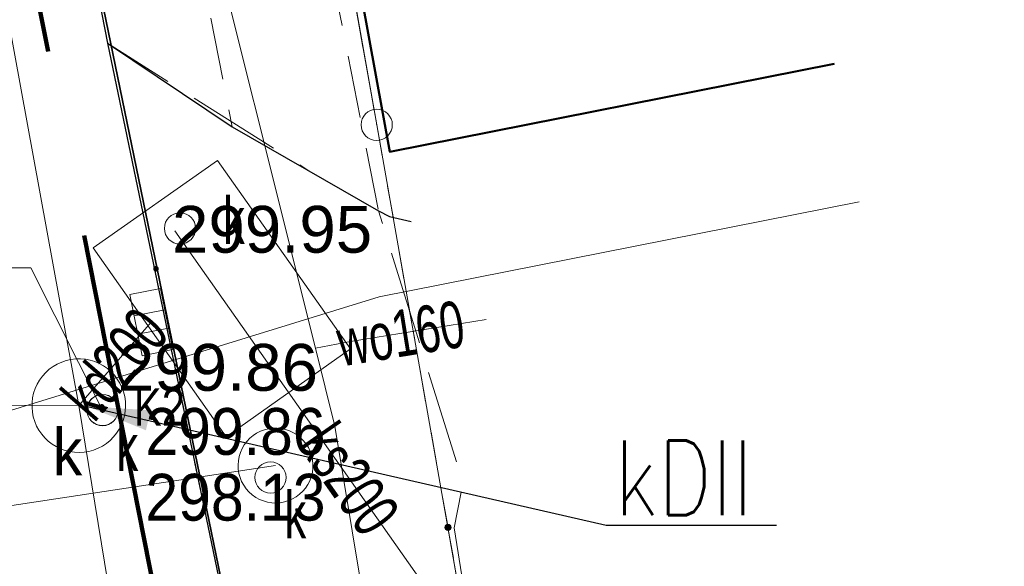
# Model space of a CAD drawing. Header units: metres. Extents: x 6567444 to 13135881, y 5574237 to 11149086.
# Tile 145 of 191: x 6567947.48 to 6567963.25, y 5574478.78 to 5574487.53. Entities that reach past the tile are written whole.
import ezdxf
from ezdxf.enums import TextEntityAlignment as Align

# ---------------------------------------------------------------- set-up
doc = ezdxf.new("R2010")
doc.units = ezdxf.units.M
doc.set_wipeout_variables(frame=1)
for name, pattern in [('2.0_1.0', [3, 2, -1]), ('Krawędzie ukryte', [170, 120, -50]), ('L_0_03', [1, 0.5, -0.5]), ('L_0_04', [1.5, 1, -0.5]), ('L_0_06', [2, 1.5, -0.5])]:
    doc.linetypes.add(name, pattern=pattern)
for name, color, linetype, lineweight in [('_TT_KAN_D_Opis_PKT_II', 7, 'Continuous', 30), ('_TT_KAN_S_Opis_PKT_Siec_II', 7, 'Continuous', 30), ('EGB_DzialkaEwidencyjna', 7, 'Continuous', 18), ('EGB_Klasouzytek', 92, 'Continuous', 18), ('EGB_KonturUzytkuGruntowego', 92, 'Continuous', 18), ('EGB_PunktGraniczny', 7, 'Continuous', 18), ('GES_InneUrzadzeniaTowarzyszace', 7, 'Continuous', 18), ('GES_InneUrzadzeniaTowarzyszace_P', 7, 'Continuous', 18), ('GES_PrzewodKanalizacyjny', 36, 'Continuous', 18), ('GES_PrzewodWodociagowy', 5, 'Continuous', 18), ('GES_UrzadzeniaSiecKanalizacyjna', 7, 'Continuous', 18), ('GES_UrzadzeniaSiecKanalizacyjna_P', 7, 'Continuous', 18), ('MP_LINIE_REGULAC', 135, 'Continuous', 40), ('OT_Komunikacja', 7, 'Continuous', 18), ('OTRS', 7, 'Continuous', 13), ('OTRS_O', 7, 'Continuous', 20), ('Z_ZAKRES', 214, 'Continuous', 90)]:
    doc.layers.add(name, color=color, linetype=linetype, lineweight=lineweight)
doc.layers.add('FORMA - Arch 01 - PZT-3 Zagospodarowanie', color=7, linetype='Continuous')
doc.layers.add('PPUZO', color=230, linetype='Continuous', lineweight=13, plot=False)
doc.layers.add('PPUZP', color=230, linetype='Continuous', lineweight=13, plot=False)
for name, color, linetype, lineweight, true_color in [('SUK', 7, 'Continuous', 20, 0x803300), ('SUK_O', 7, 'Continuous', 20, 0x803300), ('SUPS', 7, 'Continuous', 18, 0x000000), ('SUPS_O', 7, 'Continuous', 0, 0x000000)]:
    doc.layers.add(name, color=color, linetype=linetype, lineweight=lineweight, true_color=true_color)
doc.styles.add('BDOT', font='arial.ttf', dxfattribs={"width": 0.9})
doc.styles.add('GESUT', font='arial.ttf', dxfattribs={"width": 0.9})
doc.styles.add('OPIS_PIK', font='arial.ttf', dxfattribs={"width": 0.8, "height": 1.2})
doc.styles.add('ROMANS', font='romans.shx', dxfattribs={"width": 0.9})
doc.styles.get("Standard").update_dxf_attribs({"font": 'arial.ttf'})
doc.linetypes.add('MPSTO', pattern='A,5,[38,msgB.shx,S=0.1,R=180,X=0,Y=0],5', length=10)
doc.dimstyles.new('ISO-25', dxfattribs={"dimtxt": 2.5, "dimasz": 2.5, "dimexe": 1.25, "dimexo": 0.625, "dimtad": 1, "dimtxsty": 'Standard', "dimcen": 2.5, "dimadec": 0, "dimazin": 0, "dimtfac": 1, "dimtmove": 0, "dimatfit": 3, "dimfxl": 1, "dimarcsym": 0})

# ---------------------------------------------------------------- blocks, each defined once
blk = doc.blocks.new('L_0_02_1')
at = {"color": 0}
blk.add_point((0, 0), dxfattribs=at)
blk = doc.blocks.new('L_0_02_2')
at = {"color": 0}
blk.add_point((0, 0), dxfattribs=at)
blk = doc.blocks.new('EGPG_S')
at = {"color": 0, "linetype": 'Continuous', "lineweight": 18}
blk.add_circle((0, 0), 0.5, dxfattribs=at)
blk = doc.blocks.new('EGPG_N')
at = {"linetype": 'Continuous', "lineweight": 13}
blk.add_hatch(color=0, dxfattribs=at).paths.add_polyline_path([(0, -0.1, 1), (0, 0.1, 1)])
at = {"color": 0, "linetype": 'Continuous', "lineweight": 13}
blk.add_circle((0, 0), 0.1, dxfattribs=at)
blk = doc.blocks.new('other_SUPW_O')
at = {"color": 0, "linetype": 'Continuous', "lineweight": 18}
blk.add_circle((0, 0), 0.5, dxfattribs=at)
blk = doc.blocks.new('other_SUKK')
at = {"color": 0, "linetype": 'Continuous', "lineweight": 18, "flags": 128}
blk.add_lwpolyline([(1, 0.5), (1, -0.5), (-1, -0.5), (-1, 0.5), (1, 0.5)], close=True, dxfattribs=at)
for points in [[(-0.3, 0.5), (-0.3, -0.5)], [(0.3, 0.5), (0.3, -0.5)]]:
    blk.add_lwpolyline(points, dxfattribs=at)
blk = doc.blocks.new('OTRS')
at = {"layer": 'OTRS', "color": 0, "lineweight": -3, "const_width": 0.09}
blk.add_lwpolyline([(-0.045, 0, 1), (0.045, 0, 1)], format="xyb", close=True, dxfattribs=at)
at = {"layer": 'OTRS_O', "color": 0, "style": 'BDOT'}
blk.add_attdef('RZEDNA', (0.514, 0.515), '', height=1.5, dxfattribs=at)
blk = doc.blocks.new('_MDCP')
at = {"layer": 'EGB_DzialkaEwidencyjna', "linetype": 'CONTINUOUS', "lineweight": 18}
for p, q in [((6567870.09, 5574563.29), (6567937.22, 5574576.21)), ((6567937.22, 5574576.21), (6567953.2, 5574485.85)), ((6567921.55, 5574569.11), (6567849.51, 5574552.26)), ((6567946.41, 5574443.1), (6567921.55, 5574569.11)), ((6567848.19, 5574557.83), (6567870.09, 5574563.29)), ((6567849.51, 5574552.26), (6567848.19, 5574557.83)), ((6567953.2, 5574485.85), (6567954.34, 5574479.4)), ((6567954.34, 5574479.4), (6567964.63, 5574421.22)), ((6567945.87, 5574426.93), (6567946.41, 5574443.1)), ((6567941.78, 5574411.28), (6567945.87, 5574426.93)), ((6567964.63, 5574421.22), (6567961.98, 5574385.01)), ((6567926.87, 5574389.48), (6567941.78, 5574411.28)), ((6567903.73, 5574376.76), (6567926.87, 5574389.48)), ((6567961.98, 5574385.01), (6567940.38, 5574379.35)), ((6567940.38, 5574379.35), (6567927.03, 5574350.99)), ((6567864.17, 5574367.81), (6567903.73, 5574376.76)), ((6567869.98, 5574345.11), (6567864.17, 5574367.81)), ((6567921.32, 5574359.06), (6567869.98, 5574345.11)), ((6567923.464, 5574348.631), (6567921.32, 5574359.06)), ((6567927.03, 5574350.99), (6567923.464, 5574348.631))]:
    blk.add_line(p, q, dxfattribs=at)
at = {"layer": 'EGB_Klasouzytek', "lineweight": 18}
blk.add_lwpolyline([(6567937.22, 5574576.21), (6567953.2, 5574485.85), (6567954.34, 5574479.4), (6567964.63, 5574421.22), (6567961.98, 5574385.01), (6567940.38, 5574379.35), (6567928.595, 5574354.314)], dxfattribs=at)
at = {"layer": 'EGB_KonturUzytkuGruntowego', "linetype": 'L_0_03', "lineweight": 18}
for points in [[(6567922.989, 5574350.942), (6567921.32, 5574359.06), (6567869.98, 5574345.11), (6567864.17, 5574367.81), (6567903.73, 5574376.76), (6567926.87, 5574389.48), (6567941.78, 5574411.28), (6567945.87, 5574426.93), (6567946.41, 5574443.1), (6567921.55, 5574569.11), (6567849.51, 5574552.26), (6567848.19, 5574557.83), (6567870.09, 5574563.29), (6567937.22, 5574576.21), (6567953.2, 5574485.85)], [(6567953.2, 5574485.85), (6567954.34, 5574479.4), (6567964.63, 5574421.22), (6567961.98, 5574385.01), (6567940.38, 5574379.35), (6567928.595, 5574354.314)]]:
    blk.add_lwpolyline(points, dxfattribs=at)
at = {"layer": 'EGB_PunktGraniczny'}
for p in [(6567953.2, 5574485.85), (6567954.34, 5574479.4)]:
    blk.add_point(p, dxfattribs=at)
at = {"layer": 'GES_InneUrzadzeniaTowarzyszace', "color": 36, "linetype": 'Continuous', "lineweight": 18, "flags": 128}
for points in [[(6567948.362, 5574480.603), (6567948.286, 5574480.614), (6567948.211, 5574480.633), (6567948.138, 5574480.659), (6567948.069, 5574480.693), (6567948.003, 5574480.734), (6567947.942, 5574480.781), (6567947.886, 5574480.834), (6567947.836, 5574480.892), (6567947.792, 5574480.956), (6567947.755, 5574481.024), (6567947.725, 5574481.095), (6567947.702, 5574481.169), (6567947.688, 5574481.244), (6567947.681, 5574481.321), (6567947.682, 5574481.399), (6567947.691, 5574481.475), (6567947.707, 5574481.551), (6567947.732, 5574481.624), (6567947.764, 5574481.694), (6567947.802, 5574481.761), (6567947.848, 5574481.823), (6567947.9, 5574481.881), (6567947.957, 5574481.932), (6567948.019, 5574481.978), (6567948.086, 5574482.017), (6567948.156, 5574482.049), (6567948.23, 5574482.073), (6567948.305, 5574482.09), (6567948.382, 5574482.099), (6567948.459, 5574482.1), (6567948.536, 5574482.093), (6567948.612, 5574482.078), (6567948.686, 5574482.055), (6567948.757, 5574482.025), (6567948.824, 5574481.988), (6567948.888, 5574481.944), (6567948.947, 5574481.894), (6567949, 5574481.838), (6567949.047, 5574481.777), (6567949.087, 5574481.711), (6567949.121, 5574481.642), (6567949.147, 5574481.569), (6567949.166, 5574481.494), (6567949.177, 5574481.418), (6567949.18, 5574481.341), (6567949.175, 5574481.264), (6567949.162, 5574481.187), (6567949.141, 5574481.113), (6567949.113, 5574481.041), (6567949.078, 5574480.972), (6567949.036, 5574480.908), (6567948.987, 5574480.848), (6567948.932, 5574480.793), (6567948.872, 5574480.745), (6567948.808, 5574480.702), (6567948.739, 5574480.667), (6567948.667, 5574480.639), (6567948.593, 5574480.618), (6567948.517, 5574480.605), (6567948.44, 5574480.6)], [(6567951.519, 5574479.793), (6567951.452, 5574479.804), (6567951.386, 5574479.823), (6567951.322, 5574479.849), (6567951.262, 5574479.881), (6567951.206, 5574479.921), (6567951.155, 5574479.967), (6567951.11, 5574480.018), (6567951.07, 5574480.074), (6567951.037, 5574480.134), (6567951.012, 5574480.198), (6567950.994, 5574480.264), (6567950.983, 5574480.331), (6567950.98, 5574480.4), (6567950.985, 5574480.468), (6567950.998, 5574480.535), (6567951.018, 5574480.601), (6567951.046, 5574480.663), (6567951.08, 5574480.723), (6567951.122, 5574480.777), (6567951.169, 5574480.827), (6567951.221, 5574480.871), (6567951.278, 5574480.909), (6567951.339, 5574480.94), (6567951.404, 5574480.964), (6567951.47, 5574480.98), (6567951.538, 5574480.989), (6567951.607, 5574480.99), (6567951.675, 5574480.983), (6567951.742, 5574480.968), (6567951.806, 5574480.946), (6567951.868, 5574480.916), (6567951.926, 5574480.88), (6567951.98, 5574480.837), (6567952.028, 5574480.789), (6567952.071, 5574480.735), (6567952.107, 5574480.677), (6567952.136, 5574480.615), (6567952.158, 5574480.55), (6567952.173, 5574480.483), (6567952.179, 5574480.415), (6567952.178, 5574480.347), (6567952.17, 5574480.279), (6567952.153, 5574480.212), (6567952.129, 5574480.148), (6567952.098, 5574480.087), (6567952.06, 5574480.03), (6567952.016, 5574479.978), (6567951.966, 5574479.931), (6567951.911, 5574479.89), (6567951.852, 5574479.855), (6567951.789, 5574479.828), (6567951.723, 5574479.808), (6567951.656, 5574479.795), (6567951.588, 5574479.79)]]:
    blk.add_lwpolyline(points, close=True, dxfattribs=at)
at = {"layer": 'GES_PrzewodKanalizacyjny', "color": 36, "linetype": 'Continuous', "lineweight": 18, "flags": 128}
for points in [[(6567948.43, 5574481.35), (6567944.81, 5574501.15)], [(6567955.56, 5574476.2), (6567949.97, 5574484.15)], [(6567948.43, 5574481.35), (6567949.59, 5574482.69)], [(6567948.43, 5574481.35), (6567943.16, 5574481.36)], [(6567950.39, 5574469.39), (6567948.43, 5574481.35)], [(6567941.55, 5574478.87), (6567951.58, 5574480.39)]]:
    blk.add_lwpolyline(points, dxfattribs=at)
at = {"layer": 'GES_PrzewodKanalizacyjny', "color": 36, "linetype": 'Continuous', "lineweight": 18}
blk.add_lwpolyline([(6567905.614, 5574471.424), (6567906.868, 5574471.745), (6567908.127, 5574472.016), (6567908.166, 5574472.009), (6567917.636, 5574473.284), (6567943.225, 5574480.006), (6567953.238, 5574483.096), (6567960.926, 5574484.615)], dxfattribs=at)
at = {"layer": 'GES_PrzewodWodociagowy', "color": 5, "linetype": 'Continuous', "lineweight": 18, "flags": 128}
for points in [[(6567864.76, 5574364.5), (6567865.26, 5574364.62), (6567879.87, 5574368.83), (6567891.58, 5574371.22), (6567903.6, 5574374.16), (6567920.8, 5574381.71), (6567923.69, 5574383.53), (6567926.2, 5574385.12), (6567936.27, 5574396.34), (6567944.17, 5574409.92), (6567946.48, 5574417.99), (6567947.71, 5574422.27), (6567948.92, 5574431.23), (6567949.41, 5574434.92), (6567949.29, 5574441.41), (6567946.5, 5574458.89), (6567955.88, 5574460.77), (6567952.53, 5574481.02), (6567952.22, 5574482.27), (6567948.28, 5574498.02), (6567947.93, 5574497.92), (6567937.17, 5574495.79)], [(6567864.76, 5574364.5), (6567865.26, 5574364.62), (6567879.87, 5574368.83), (6567891.58, 5574371.22), (6567903.6, 5574374.16), (6567920.8, 5574381.71), (6567923.69, 5574383.53), (6567926.2, 5574385.12), (6567936.27, 5574396.34), (6567944.17, 5574409.92), (6567946.48, 5574417.99), (6567947.71, 5574422.27), (6567948.92, 5574431.23), (6567949.41, 5574434.92), (6567949.29, 5574441.41), (6567946.5, 5574458.89), (6567955.88, 5574460.77), (6567952.53, 5574481.02), (6567952.22, 5574482.27), (6567948.28, 5574498.02), (6567947.93, 5574497.92), (6567937.17, 5574495.79)], [(6567954.95, 5574482.73), (6567952.78, 5574482.38), (6567952.22, 5574482.27)]]:
    blk.add_lwpolyline(points, dxfattribs=at)
at = {"layer": 'GES_UrzadzeniaSiecKanalizacyjna', "color": 36, "linetype": 'Continuous', "lineweight": 18, "flags": 128}
blk.add_lwpolyline([(6567950.65, 5574485.28), (6567952.78, 5574482.26), (6567950.79, 5574480.85), (6567948.66, 5574483.88)], close=True, dxfattribs=at)
at = {"layer": 'MP_LINIE_REGULAC', "linetype": 'MPSTO', "flags": 128}
blk.add_lwpolyline([(6567944.102, 5574577.555), (6567936.85, 5574576.14), (6567953.408, 5574485.415), (6567960.526, 5574486.824)], dxfattribs=at)
at = {"layer": 'MP_LINIE_REGULAC', "linetype": 'Continuous'}
blk.add_lwpolyline([(6567960.526, 5574486.824), (6567953.408, 5574485.415), (6567936.85, 5574576.14)], dxfattribs=at)
at = {"layer": 'OT_Komunikacja', "color": 7, "linetype": 'Continuous', "lineweight": 25, "flags": 128}
for points in [[(6567936.068, 5574579.252), (6567935.057, 5574577.956), (6567934.068, 5574576.226), (6567933.236, 5574573.791), (6567932.764, 5574571.191), (6567932.756, 5574569.563), (6567933.063, 5574567.551), (6567933.71, 5574564.114), (6567934.815, 5574558.216), (6567936.358, 5574550.643), (6567938.407, 5574540.21), (6567942.057, 5574521.84), (6567943.316, 5574515.523), (6567944.512, 5574509.474), (6567945.446, 5574504.726), (6567945.949, 5574502.072), (6567947.25, 5574495.506), (6567948.058, 5574491.426), (6567948.891, 5574487.158), (6567952.865, 5574468.02), (6567953.982, 5574463.046)], [(6567948.891, 5574487.158), (6567950.887, 5574485.819), (6567953.228, 5574484.471), (6567953.405, 5574484.378), (6567953.75, 5574484.3)]]:
    blk.add_lwpolyline(points, dxfattribs=at)
at = {"layer": 'OT_Komunikacja', "color": 7, "linetype": 'L_0_04', "lineweight": 18, "flags": 128}
blk.add_lwpolyline([(6567932.764, 5574571.191), (6567933.236, 5574573.791), (6567934.068, 5574576.226), (6567935.057, 5574577.956), (6567936.068, 5574579.252), (6567937.41, 5574577.176), (6567937.165, 5574576.599), (6567935.94, 5574574.207), (6567937.598, 5574565.706), (6567949.198, 5574505.377), (6567949.626, 5574503.011), (6567950.592, 5574497.882), (6567953.228, 5574484.471), (6567950.887, 5574485.819), (6567934.801, 5574567.894), (6567933.063, 5574567.551), (6567932.756, 5574569.563)], close=True, dxfattribs=at)
at = {"layer": 'OT_Komunikacja', "color": 7, "linetype": 'L_0_06', "lineweight": 18, "flags": 128}
blk.add_lwpolyline([(6567952.112, 5574485.114), (6567953.228, 5574484.471), (6567954.58, 5574480.11), (6567954.44, 5574479.39), (6567955.47, 5574473.02), (6567954.979, 5574472.711), (6567954.406, 5574471.956), (6567953.7, 5574470.618), (6567953.39, 5574469.755), (6567952.865, 5574468.02), (6567950.819, 5574477.872), (6567948.891, 5574487.158)], close=True, dxfattribs=at)
at = {"layer": 'Z_ZAKRES', "linetype": '2.0_1.0', "lineweight": 140, "ltscale": 3}
blk.add_lwpolyline([(6567820.407, 5574555.719), (6567847.232, 5574561.997), (6567929.356, 5574581.206), (6567956.443, 5574443.911), (6567955.827, 5574425.481), (6567951.015, 5574407.07), (6567933.777, 5574381.866), (6567907.312, 5574367.318), (6567855.739, 5574355.65), (6567852.582, 5574378.747), (6567848.105, 5574411.572), (6567841.693, 5574438.994), (6567818.946, 5574517.253)], close=True, dxfattribs=at)
at = {"layer": 'EGB_DzialkaEwidencyjna', "linetype": 'Continuous', "xscale": 0.5, "yscale": 0.5, "zscale": 0.5}
for name, p, rotation in [('L_0_02_1', (6567953.2, 5574485.85), 280.02), ('L_0_02_2', (6567953.2, 5574485.85), 100.03), ('L_0_02_2', (6567954.34, 5574479.4), 100.02), ('L_0_02_1', (6567954.34, 5574479.4), 280.0299999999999)]:
    blk.add_blockref(name, p, dxfattribs=dict(at, rotation=rotation))
at = {"layer": 'EGB_PunktGraniczny', "linetype": 'Continuous', "xscale": 0.5, "yscale": 0.5, "zscale": 0.5}
for name, p in [('EGPG_S', (6567953.2, 5574485.85)), ('EGPG_N', (6567954.34, 5574479.4))]:
    blk.add_blockref(name, p, dxfattribs=at)
at = {"layer": 'GES_InneUrzadzeniaTowarzyszace_P', "linetype": 'Continuous', "xscale": 0.5, "yscale": 0.5, "zscale": 0.5}
for p in [(6567950.05, 5574484.19), (6567948.81, 5574481.28), (6567951.5, 5574480.2)]:
    blk.add_blockref('other_SUPW_O', p, dxfattribs=at)
at = {"layer": 'GES_UrzadzeniaSiecKanalizacyjna_P', "color": 36, "linetype": 'Continuous', "xscale": 0.5, "yscale": 0.5, "zscale": 0.5, "rotation": 281.3800816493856}
blk.add_blockref('other_SUKK', (6567949.59, 5574482.69), dxfattribs=at)
at = {"layer": 'OTRS', "xscale": 0.5, "yscale": 0.5, "zscale": 0.5}
for p, values in [((6567949.666, 5574483.543, 299.946), {'RZEDNA': '299.95'}), ((6567948.798, 5574481.331, 299.861), {'RZEDNA': '299.86'})]:
    blk.add_blockref('OTRS', p, dxfattribs=at).add_auto_attribs(values)
at = {"layer": 'GES_InneUrzadzeniaTowarzyszace_P', "color": 7, "lineweight": 15, "width": 0.66}
for p in [(6567949.035, 5574481.055), (6567951.725, 5574479.975)]:
    blk.add_text('k', height=0.75, dxfattribs=at).set_placement(p, align=Align.TOP_LEFT)
at = {"layer": 'GES_PrzewodKanalizacyjny', "color": 36, "lineweight": 15, "width": 0.66}
for s, rotation, p in [('kd200', -310.9, (6567949.01, 5574482.02)), ('ks200', -54.9, (6567952.765, 5574480.175))]:
    blk.add_text(s, height=0.75, rotation=rotation, dxfattribs=at).set_placement(p, align=Align.MIDDLE_CENTER)
at = {"layer": 'GES_PrzewodWodociagowy', "color": 5, "lineweight": 15, "width": 0.66}
blk.add_text('wo160', height=0.75, rotation=-350.8, dxfattribs=at).set_placement((6567953.583, 5574482.51), align=Align.MIDDLE_CENTER)
at = {"layer": 'GES_UrzadzeniaSiecKanalizacyjna', "color": 36, "lineweight": 15, "width": 0.66}
blk.add_text('k', height=0.75, rotation=-360, dxfattribs=at).set_placement((6567950.915, 5574484.315), align=Align.MIDDLE_CENTER)
blk = doc.blocks.new('PR1183 Chorzów Metalowców V09_TT')
at = {"layer": 'FORMA - Arch 01 - PZT-3 Zagospodarowanie', "color": 7, "linetype": 'Krawędzie ukryte', "lineweight": 35}
blk.add_line((6567952.874, 5574466.806), (6567947.998, 5574490.477), dxfattribs=at)
blk = doc.blocks.new('PIK_UZ')
at = {"layer": 'PPUZP'}
blk.add_point((0, 0), dxfattribs=at)
at = {"layer": 'PPUZO', "color": 0, "style": 'OPIS_PIK', "width": 0.8}
blk.add_attdef('NR_PKT', (1, -0.5), '', height=1.2, dxfattribs=at)
at = {"layer": 'PPUZO', "oblique": 15, "width": 0.8, "flags": 1}
blk.add_attdef('KOD', (1, -1.3), '', height=0.5, dxfattribs=at)
blk = doc.blocks.new('SUKS')
at = {"layer": 'SUK', "color": 0, "lineweight": 18}
blk.add_circle((0, 0), 0.5, dxfattribs=at)
blk = doc.blocks.new('SUPS_a')
at = {"layer": 'SUPS', "color": 0, "const_width": 0.09, "flags": 128}
blk.add_lwpolyline([(-0.045, 0, 1), (0.045, 0, 1)], format="xyb", close=True, dxfattribs=at)
at = {"layer": 'SUPS_O', "color": 0, "style": 'GESUT', "width": 0.9}
blk.add_attdef('RZG', text='', height=1.5, dxfattribs=at).set_placement((1.372, -0.684), align=Align.MIDDLE_LEFT)
blk.add_attdef('RZD', text='', height=1.5, dxfattribs=at).set_placement((1.371, -2.042), align=Align.TOP_LEFT)
blk = doc.blocks.new('GE.I.6640.1.468.2024_MDCP_dodatkowe pomiary_12.03.2026')
at = {"layer": 'EGB_DzialkaEwidencyjna', "linetype": 'CONTINUOUS', "lineweight": 18}
for p, q in [((6567870.09, 5574563.29), (6567937.22, 5574576.21)), ((6567937.22, 5574576.21), (6567953.2, 5574485.85)), ((6567921.55, 5574569.11), (6567849.51, 5574552.26)), ((6567946.41, 5574443.1), (6567921.55, 5574569.11)), ((6567848.19, 5574557.83), (6567870.09, 5574563.29)), ((6567849.51, 5574552.26), (6567848.19, 5574557.83)), ((6567953.2, 5574485.85), (6567954.34, 5574479.4)), ((6567954.34, 5574479.4), (6567964.63, 5574421.22)), ((6567945.87, 5574426.93), (6567946.41, 5574443.1)), ((6567941.78, 5574411.28), (6567945.87, 5574426.93)), ((6567964.63, 5574421.22), (6567961.98, 5574385.01)), ((6567926.87, 5574389.48), (6567941.78, 5574411.28)), ((6567903.73, 5574376.76), (6567926.87, 5574389.48)), ((6567961.98, 5574385.01), (6567940.38, 5574379.35)), ((6567940.38, 5574379.35), (6567927.03, 5574350.99)), ((6567864.17, 5574367.81), (6567903.73, 5574376.76)), ((6567869.98, 5574345.11), (6567864.17, 5574367.81)), ((6567921.32, 5574359.06), (6567869.98, 5574345.11)), ((6567923.464, 5574348.631), (6567921.32, 5574359.06)), ((6567927.03, 5574350.99), (6567923.464, 5574348.631))]:
    blk.add_line(p, q, dxfattribs=at)
at = {"layer": 'EGB_Klasouzytek', "lineweight": 18}
blk.add_lwpolyline([(6567937.22, 5574576.21), (6567953.2, 5574485.85), (6567954.34, 5574479.4), (6567964.63, 5574421.22), (6567961.98, 5574385.01), (6567940.38, 5574379.35), (6567928.595, 5574354.314)], dxfattribs=at)
at = {"layer": 'EGB_KonturUzytkuGruntowego', "linetype": 'L_0_03', "lineweight": 18}
for points in [[(6567922.989, 5574350.942), (6567921.32, 5574359.06), (6567869.98, 5574345.11), (6567864.17, 5574367.81), (6567903.73, 5574376.76), (6567926.87, 5574389.48), (6567941.78, 5574411.28), (6567945.87, 5574426.93), (6567946.41, 5574443.1), (6567921.55, 5574569.11), (6567849.51, 5574552.26), (6567848.19, 5574557.83), (6567870.09, 5574563.29), (6567937.22, 5574576.21), (6567953.2, 5574485.85)], [(6567953.2, 5574485.85), (6567954.34, 5574479.4), (6567964.63, 5574421.22), (6567961.98, 5574385.01), (6567940.38, 5574379.35), (6567928.595, 5574354.314)]]:
    blk.add_lwpolyline(points, dxfattribs=at)
at = {"layer": 'EGB_PunktGraniczny'}
for p in [(6567953.2, 5574485.85), (6567954.34, 5574479.4)]:
    blk.add_point(p, dxfattribs=at)
at = {"layer": 'GES_InneUrzadzeniaTowarzyszace', "color": 36, "linetype": 'Continuous', "lineweight": 18, "flags": 128}
for points in [[(6567948.362, 5574480.603), (6567948.286, 5574480.614), (6567948.211, 5574480.633), (6567948.138, 5574480.659), (6567948.069, 5574480.693), (6567948.003, 5574480.734), (6567947.942, 5574480.781), (6567947.886, 5574480.834), (6567947.836, 5574480.892), (6567947.792, 5574480.956), (6567947.755, 5574481.024), (6567947.725, 5574481.095), (6567947.702, 5574481.169), (6567947.688, 5574481.244), (6567947.681, 5574481.321), (6567947.682, 5574481.399), (6567947.691, 5574481.475), (6567947.707, 5574481.551), (6567947.732, 5574481.624), (6567947.764, 5574481.694), (6567947.802, 5574481.761), (6567947.848, 5574481.823), (6567947.9, 5574481.881), (6567947.957, 5574481.932), (6567948.019, 5574481.978), (6567948.086, 5574482.017), (6567948.156, 5574482.049), (6567948.23, 5574482.073), (6567948.305, 5574482.09), (6567948.382, 5574482.099), (6567948.459, 5574482.1), (6567948.536, 5574482.093), (6567948.612, 5574482.078), (6567948.686, 5574482.055), (6567948.757, 5574482.025), (6567948.824, 5574481.988), (6567948.888, 5574481.944), (6567948.947, 5574481.894), (6567949, 5574481.838), (6567949.047, 5574481.777), (6567949.087, 5574481.711), (6567949.121, 5574481.642), (6567949.147, 5574481.569), (6567949.166, 5574481.494), (6567949.177, 5574481.418), (6567949.18, 5574481.341), (6567949.175, 5574481.264), (6567949.162, 5574481.187), (6567949.141, 5574481.113), (6567949.113, 5574481.041), (6567949.078, 5574480.972), (6567949.036, 5574480.908), (6567948.987, 5574480.848), (6567948.932, 5574480.793), (6567948.872, 5574480.745), (6567948.808, 5574480.702), (6567948.739, 5574480.667), (6567948.667, 5574480.639), (6567948.593, 5574480.618), (6567948.517, 5574480.605), (6567948.44, 5574480.6)], [(6567951.519, 5574479.793), (6567951.452, 5574479.804), (6567951.386, 5574479.823), (6567951.322, 5574479.849), (6567951.262, 5574479.881), (6567951.206, 5574479.921), (6567951.155, 5574479.967), (6567951.11, 5574480.018), (6567951.07, 5574480.074), (6567951.037, 5574480.134), (6567951.012, 5574480.198), (6567950.994, 5574480.264), (6567950.983, 5574480.331), (6567950.98, 5574480.4), (6567950.985, 5574480.468), (6567950.998, 5574480.535), (6567951.018, 5574480.601), (6567951.046, 5574480.663), (6567951.08, 5574480.723), (6567951.122, 5574480.777), (6567951.169, 5574480.827), (6567951.221, 5574480.871), (6567951.278, 5574480.909), (6567951.339, 5574480.94), (6567951.404, 5574480.964), (6567951.47, 5574480.98), (6567951.538, 5574480.989), (6567951.607, 5574480.99), (6567951.675, 5574480.983), (6567951.742, 5574480.968), (6567951.806, 5574480.946), (6567951.868, 5574480.916), (6567951.926, 5574480.88), (6567951.98, 5574480.837), (6567952.028, 5574480.789), (6567952.071, 5574480.735), (6567952.107, 5574480.677), (6567952.136, 5574480.615), (6567952.158, 5574480.55), (6567952.173, 5574480.483), (6567952.179, 5574480.415), (6567952.178, 5574480.347), (6567952.17, 5574480.279), (6567952.153, 5574480.212), (6567952.129, 5574480.148), (6567952.098, 5574480.087), (6567952.06, 5574480.03), (6567952.016, 5574479.978), (6567951.966, 5574479.931), (6567951.911, 5574479.89), (6567951.852, 5574479.855), (6567951.789, 5574479.828), (6567951.723, 5574479.808), (6567951.656, 5574479.795), (6567951.588, 5574479.79)]]:
    blk.add_lwpolyline(points, close=True, dxfattribs=at)
at = {"layer": 'GES_PrzewodKanalizacyjny', "color": 36, "linetype": 'Continuous', "lineweight": 18, "flags": 128}
for points in [[(6567948.43, 5574481.35), (6567944.81, 5574501.15)], [(6567955.56, 5574476.2), (6567949.97, 5574484.15)], [(6567948.43, 5574481.35), (6567949.59, 5574482.69)], [(6567948.43, 5574481.35), (6567943.16, 5574481.36)], [(6567950.39, 5574469.39), (6567948.43, 5574481.35)], [(6567941.55, 5574478.87), (6567951.58, 5574480.39)]]:
    blk.add_lwpolyline(points, dxfattribs=at)
at = {"layer": 'GES_PrzewodKanalizacyjny', "color": 36, "linetype": 'Continuous', "lineweight": 18}
blk.add_lwpolyline([(6567905.614, 5574471.424), (6567906.868, 5574471.745), (6567908.127, 5574472.016), (6567908.166, 5574472.009), (6567917.636, 5574473.284), (6567943.225, 5574480.006), (6567953.238, 5574483.096), (6567960.926, 5574484.615)], dxfattribs=at)
at = {"layer": 'GES_PrzewodWodociagowy', "color": 5, "linetype": 'Continuous', "lineweight": 18, "flags": 128}
for points in [[(6567864.76, 5574364.5), (6567865.26, 5574364.62), (6567879.87, 5574368.83), (6567891.58, 5574371.22), (6567903.6, 5574374.16), (6567920.8, 5574381.71), (6567923.69, 5574383.53), (6567926.2, 5574385.12), (6567936.27, 5574396.34), (6567944.17, 5574409.92), (6567946.48, 5574417.99), (6567947.71, 5574422.27), (6567948.92, 5574431.23), (6567949.41, 5574434.92), (6567949.29, 5574441.41), (6567946.5, 5574458.89), (6567955.88, 5574460.77), (6567952.53, 5574481.02), (6567952.22, 5574482.27), (6567948.28, 5574498.02), (6567947.93, 5574497.92), (6567937.17, 5574495.79)], [(6567864.76, 5574364.5), (6567865.26, 5574364.62), (6567879.87, 5574368.83), (6567891.58, 5574371.22), (6567903.6, 5574374.16), (6567920.8, 5574381.71), (6567923.69, 5574383.53), (6567926.2, 5574385.12), (6567936.27, 5574396.34), (6567944.17, 5574409.92), (6567946.48, 5574417.99), (6567947.71, 5574422.27), (6567948.92, 5574431.23), (6567949.41, 5574434.92), (6567949.29, 5574441.41), (6567946.5, 5574458.89), (6567955.88, 5574460.77), (6567952.53, 5574481.02), (6567952.22, 5574482.27), (6567948.28, 5574498.02), (6567947.93, 5574497.92), (6567937.17, 5574495.79)], [(6567954.95, 5574482.73), (6567952.78, 5574482.38), (6567952.22, 5574482.27)]]:
    blk.add_lwpolyline(points, dxfattribs=at)
at = {"layer": 'GES_UrzadzeniaSiecKanalizacyjna', "color": 36, "linetype": 'Continuous', "lineweight": 18, "flags": 128}
blk.add_lwpolyline([(6567950.65, 5574485.28), (6567952.78, 5574482.26), (6567950.79, 5574480.85), (6567948.66, 5574483.88)], close=True, dxfattribs=at)
at = {"layer": 'MP_LINIE_REGULAC', "linetype": 'MPSTO', "flags": 128}
blk.add_lwpolyline([(6567944.102, 5574577.555), (6567936.85, 5574576.14), (6567953.408, 5574485.415), (6567960.526, 5574486.824)], dxfattribs=at)
at = {"layer": 'MP_LINIE_REGULAC', "linetype": 'Continuous'}
blk.add_lwpolyline([(6567960.526, 5574486.824), (6567953.408, 5574485.415), (6567936.85, 5574576.14)], dxfattribs=at)
at = {"layer": 'OT_Komunikacja', "color": 7, "linetype": 'Continuous', "lineweight": 25, "flags": 128}
for points in [[(6567936.068, 5574579.252), (6567935.057, 5574577.956), (6567934.068, 5574576.226), (6567933.236, 5574573.791), (6567932.764, 5574571.191), (6567932.756, 5574569.563), (6567933.063, 5574567.551), (6567933.71, 5574564.114), (6567934.815, 5574558.216), (6567936.358, 5574550.643), (6567938.407, 5574540.21), (6567942.057, 5574521.84), (6567943.316, 5574515.523), (6567944.512, 5574509.474), (6567945.446, 5574504.726), (6567945.949, 5574502.072), (6567947.25, 5574495.506), (6567948.058, 5574491.426), (6567948.891, 5574487.158), (6567952.865, 5574468.02), (6567953.982, 5574463.046)], [(6567948.891, 5574487.158), (6567950.887, 5574485.819), (6567953.228, 5574484.471), (6567953.405, 5574484.378), (6567953.75, 5574484.3)]]:
    blk.add_lwpolyline(points, dxfattribs=at)
at = {"layer": 'OT_Komunikacja', "color": 7, "linetype": 'L_0_04', "lineweight": 18, "flags": 128}
blk.add_lwpolyline([(6567932.764, 5574571.191), (6567933.236, 5574573.791), (6567934.068, 5574576.226), (6567935.057, 5574577.956), (6567936.068, 5574579.252), (6567937.41, 5574577.176), (6567937.165, 5574576.599), (6567935.94, 5574574.207), (6567937.598, 5574565.706), (6567949.198, 5574505.377), (6567949.626, 5574503.011), (6567950.592, 5574497.882), (6567953.228, 5574484.471), (6567950.887, 5574485.819), (6567934.801, 5574567.894), (6567933.063, 5574567.551), (6567932.756, 5574569.563)], close=True, dxfattribs=at)
at = {"layer": 'OT_Komunikacja', "color": 7, "linetype": 'L_0_06', "lineweight": 18, "flags": 128}
blk.add_lwpolyline([(6567952.112, 5574485.114), (6567953.228, 5574484.471), (6567954.58, 5574480.11), (6567954.44, 5574479.39), (6567955.47, 5574473.02), (6567954.979, 5574472.711), (6567954.406, 5574471.956), (6567953.7, 5574470.618), (6567953.39, 5574469.755), (6567952.865, 5574468.02), (6567950.819, 5574477.872), (6567948.891, 5574487.158)], close=True, dxfattribs=at)
at = {"layer": 'SUPS', "color": 36, "linetype": 'Continuous', "true_color": 0x803300}
blk.add_lwpolyline([(6567948.811, 5574481.279), (6567947.663, 5574483.558), (6567944.85, 5574483.558)], dxfattribs=at)
at = {"layer": 'Z_ZAKRES', "linetype": '2.0_1.0', "lineweight": 140, "ltscale": 3}
blk.add_lwpolyline([(6567820.407, 5574555.719), (6567847.232, 5574561.997), (6567929.356, 5574581.206), (6567956.443, 5574443.911), (6567955.827, 5574425.481), (6567951.015, 5574407.07), (6567933.777, 5574381.866), (6567907.312, 5574367.318), (6567855.739, 5574355.65), (6567852.582, 5574378.747), (6567848.105, 5574411.572), (6567841.693, 5574438.994), (6567818.946, 5574517.253)], close=True, dxfattribs=at)
at = {"layer": 'EGB_DzialkaEwidencyjna', "linetype": 'Continuous', "xscale": 0.5, "yscale": 0.5, "zscale": 0.5}
for name, p, rotation in [('L_0_02_1', (6567953.2, 5574485.85), 280.02), ('L_0_02_2', (6567953.2, 5574485.85), 100.03), ('L_0_02_2', (6567954.34, 5574479.4), 100.02), ('L_0_02_1', (6567954.34, 5574479.4), 280.0299999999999)]:
    blk.add_blockref(name, p, dxfattribs=dict(at, rotation=rotation))
at = {"layer": 'EGB_PunktGraniczny', "linetype": 'Continuous', "xscale": 0.5, "yscale": 0.5, "zscale": 0.5}
for name, p in [('EGPG_S', (6567953.2, 5574485.85)), ('EGPG_N', (6567954.34, 5574479.4))]:
    blk.add_blockref(name, p, dxfattribs=at)
at = {"layer": 'GES_InneUrzadzeniaTowarzyszace_P', "linetype": 'Continuous', "xscale": 0.5, "yscale": 0.5, "zscale": 0.5}
for p in [(6567950.05, 5574484.19), (6567948.81, 5574481.28), (6567951.5, 5574480.2)]:
    blk.add_blockref('other_SUPW_O', p, dxfattribs=at)
at = {"layer": 'GES_UrzadzeniaSiecKanalizacyjna_P', "color": 36, "linetype": 'Continuous', "xscale": 0.5, "yscale": 0.5, "zscale": 0.5, "rotation": 281.3800816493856}
blk.add_blockref('other_SUKK', (6567949.59, 5574482.69), dxfattribs=at)
at = {"layer": 'OTRS', "xscale": 0.5, "yscale": 0.5, "zscale": 0.5}
for p, values in [((6567949.666, 5574483.543, 299.946), {'RZEDNA': '299.95'}), ((6567948.798, 5574481.331, 299.861), {'RZEDNA': '299.86'})]:
    blk.add_blockref('OTRS', p, dxfattribs=at).add_auto_attribs(values)
at = {"layer": 'PPUZP', "xscale": 0.5, "yscale": 0.5, "zscale": 0.5}
blk.add_blockref('PIK_UZ', (6567948.811, 5574481.279, 299.862), dxfattribs=at).add_auto_attribs({'NR_PKT': 'K2'})
at = {"layer": 'SUPS', "color": 36, "true_color": 0x803300, "xscale": 0.5, "yscale": 0.5, "zscale": 0.5}
blk.add_blockref('SUPS_a', (6567948.811, 5574481.279, 299.86), dxfattribs=at).add_auto_attribs({'RZG': '299.86', 'RZD': '298.13'})
at = {"layer": 'GES_InneUrzadzeniaTowarzyszace_P', "color": 7, "lineweight": 15, "width": 0.66}
for p in [(6567949.035, 5574481.055), (6567951.725, 5574479.975)]:
    blk.add_text('k', height=0.75, dxfattribs=at).set_placement(p, align=Align.TOP_LEFT)
at = {"layer": 'GES_PrzewodKanalizacyjny', "color": 36, "lineweight": 15, "width": 0.66}
for s, rotation, p in [('kd200', -310.9, (6567949.01, 5574482.02)), ('ks200', -54.9, (6567952.765, 5574480.175))]:
    blk.add_text(s, height=0.75, rotation=rotation, dxfattribs=at).set_placement(p, align=Align.MIDDLE_CENTER)
at = {"layer": 'GES_PrzewodWodociagowy', "color": 5, "lineweight": 15, "width": 0.66}
blk.add_text('wo160', height=0.75, rotation=-350.8, dxfattribs=at).set_placement((6567953.583, 5574482.51), align=Align.MIDDLE_CENTER)
at = {"layer": 'GES_UrzadzeniaSiecKanalizacyjna', "color": 36, "lineweight": 15, "width": 0.66}
blk.add_text('k', height=0.75, rotation=-360, dxfattribs=at).set_placement((6567950.915, 5574484.315), align=Align.MIDDLE_CENTER)
at = {"layer": 'SUK_O', "color": 36, "true_color": 0x803300, "insert": (6567948.25, 5574480.608), "char_height": 0.75, "attachment_point": 5, "style": 'GESUT'}
blk.add_mtext('k', dxfattribs=at)
at = {"layer": 'SUK', "color": 36, "lineweight": 18, "true_color": 0x803300, "xscale": 0.5, "yscale": 0.5, "zscale": 0.5}
blk.add_blockref('SUKS', (6567948.811, 5574481.279, 299.862), dxfattribs=at)

msp = doc.modelspace()

# ---------------------------------------------------------------- block references
at = {"layer": 'Defpoints'}
msp.add_blockref('GE.I.6640.1.468.2024_MDCP_dodatkowe pomiary_12.03.2026', (0, 0), dxfattribs=at)

# ---------------------------------------------------------------- next in the draw order: block references
msp.add_blockref('PR1183 Chorzów Metalowców V09_TT', (0, 1.25))

# ---------------------------------------------------------------- next in the draw order: block references
msp.add_blockref('_MDCP', (0, 0))

# ---------------------------------------------------------------- next in the draw order: texts
at = {"layer": '_TT_KAN_D_Opis_PKT_II', "insert": (6567957.003, 5574480.793), "char_height": 1.2, "attachment_point": 1, "style": 'ROMANS'}
msp.add_mtext('\\W0.8;kDII', dxfattribs=at)

# ---------------------------------------------------------------- next in the draw order: leaders
at = {"layer": '_TT_KAN_D_Opis_PKT_II', "lineweight": 25, "annotation_type": 0, "has_hookline": 1, "hookline_direction": 0, "text_width": 2.103}
msp.add_leader([(6567948.567, 5574481.339), (6567956.872, 5574479.434)], dimstyle='ISO-25', override={"dimasz": 1, "dimgap": 0.625, "dimtad": 3}, dxfattribs=at)
at = {"layer": '_TT_KAN_S_Opis_PKT_Siec_II', "lineweight": 25, "annotation_type": 0, "has_hookline": 1, "hookline_direction": 0, "text_width": 2.057}
msp.add_leader([(6567941.55, 5574478.87), (6567945.787, 5574476.575), (6567946.787, 5574476.575)], dimstyle='ISO-25', override={"dimasz": 1, "dimgap": 0.625, "dimtad": 3}, dxfattribs=at)

doc.saveas('drawing.dxf')
